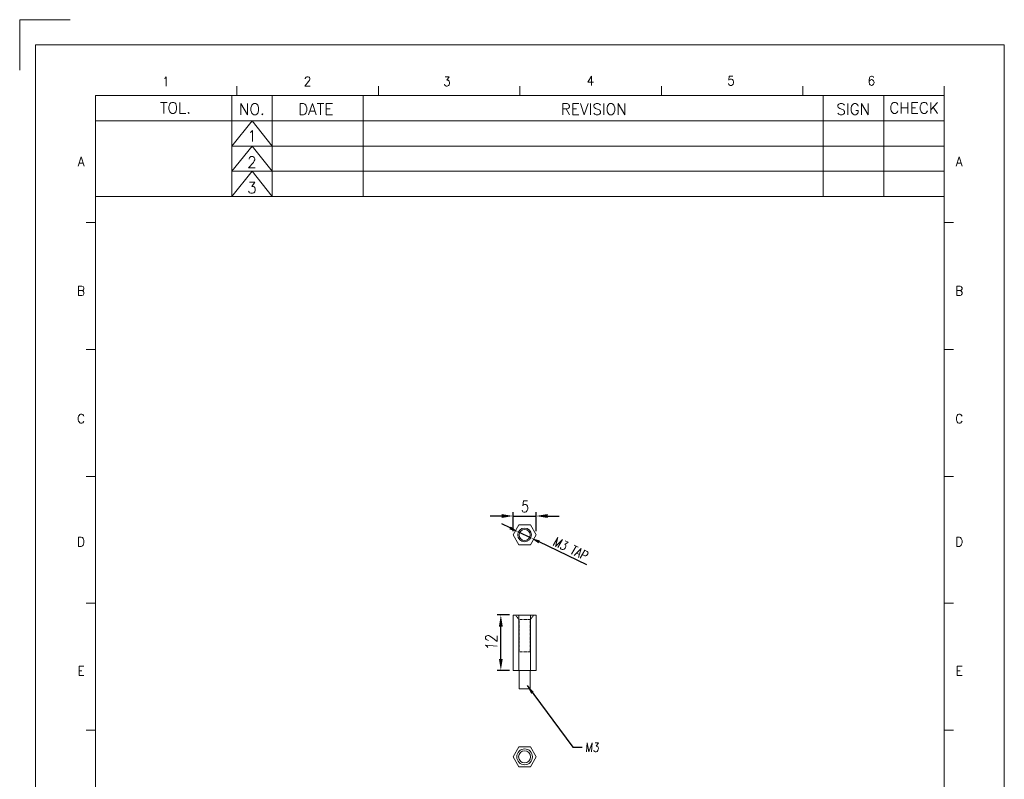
# Model space of a CAD drawing. Header units: millimetres. Extents: x 4497 to 11741, y 5958 to 12619.
# Tile 9 of 256: x 4516 to 4730, y 6101 to 6266. Entities that reach past the tile are written whole.
import ezdxf
from ezdxf.enums import TextEntityAlignment as Align

# ---------------------------------------------------------------- set-up
doc = ezdxf.new("R2010")
doc.units = ezdxf.units.MM
doc.header["$LTSCALE"] = 0.8
doc.header["$PDMODE"] = 3
doc.header["$PDSIZE"] = 0.3125
doc.linetypes.add('CENTER', pattern=[50.8, 31.75, -6.35, 6.35, -6.35])
doc.linetypes.add('HIDDEN', pattern=[9.525, 6.35, -3.175])
doc.layers.get('0').update_dxf_attribs({"linetype": 'CONTINUOUS', "lineweight": 0})
doc.layers.get('Defpoints').update_dxf_attribs({"linetype": 'CONTINUOUS', "lineweight": 0})
for name, color, linetype, lineweight in [('1', 2, 'CENTER', 0), ('2', 3, 'CONTINUOUS', 0), ('3', 5, 'HIDDEN', 0)]:
    doc.layers.add(name, color=color, linetype=linetype, lineweight=lineweight)
doc.styles.add('S', font='SIMPLEX')
doc.styles.get("Standard").update_dxf_attribs({"font": 'romans.shx', "width": 0.8, "oblique": 5, "bigfont": 'whgtxt.shx'})
doc.dimstyles.get("Standard").update_dxf_attribs({"dimtxt": 2.5, "dimasz": 2.5, "dimexe": 0.8, "dimexo": 0.8, "dimgap": 0.8, "dimtad": 1, "dimdsep": 46, "dimtxsty": 'Standard', "dimcen": 0, "dimclrd": 3, "dimclre": 3, "dimclrt": 3, "dimazin": 0, "dimtp": 0.001, "dimtm": 0.001, "dimtfac": 1, "dimtmove": 0, "dimatfit": 3, "dimfxl": 0, "dimtolj": 1, "dimarcsym": 0})

# ---------------------------------------------------------------- blocks, each defined once
blk = doc.blocks.new('*D108')
at = {"layer": '2', "color": 3, "lineweight": -2}
for p, q in [((4622.59, 6155.51), (4620.79, 6156.37)), ((4624.4, 6154.64), (4627.1, 6153.35)), ((4639.25, 6147.53), (4628.91, 6152.48))]:
    blk.add_line(p, q, dxfattribs=at)
at = {"layer": '2', "color": 3}
for points in [[(4622.74, 6155.81), (4622.45, 6155.2), (4624.4, 6154.64)], [(4629.05, 6152.78), (4628.76, 6152.18), (4627.1, 6153.35)]]:
    blk.add_solid(points, dxfattribs=at)
at = {"layer": 'Defpoints', "color": 0}
for p in [(4624.4, 6154.64), (4627.1, 6153.35)]:
    blk.add_point(p, dxfattribs=at)
at = {"layer": '2', "color": 3, "lineweight": 0, "insert": (4635.69, 6151.05), "char_height": 2, "attachment_point": 5, "rotation": 334.4155}
blk.add_mtext('\\A1;M3 TAP', dxfattribs=at)
blk = doc.blocks.new('*D109')
at = {"color": 3, "lineweight": -2}
for p, q in [((4622.45, 6136.65), (4619.79, 6136.65)), ((4620.59, 6127.15), (4620.59, 6134.15)), ((4622.45, 6124.65), (4619.79, 6124.65))]:
    blk.add_line(p, q, dxfattribs=at)
at = {"color": 3}
for points in [[(4620.18, 6134.15), (4621.01, 6134.15), (4620.59, 6136.65)], [(4620.18, 6127.15), (4621.01, 6127.15), (4620.59, 6124.65)]]:
    blk.add_solid(points, dxfattribs=at)
at = {"layer": 'Defpoints', "color": 0}
for p in [(4620.59, 6136.65), (4623.25, 6136.65), (4623.25, 6124.65)]:
    blk.add_point(p, dxfattribs=at)
at = {"color": 3, "insert": (4618.54, 6130.65), "char_height": 2.5, "attachment_point": 5, "rotation": 90}
blk.add_mtext('\\A1;12', dxfattribs=at)
blk = doc.blocks.new('*D110')
at = {"layer": '2', "color": 3, "lineweight": -2}
for p, q in [((4620.75, 6158.1), (4618.25, 6158.1)), ((4623.25, 6154.79), (4623.25, 6158.9)), ((4623.25, 6158.1), (4628.25, 6158.1)), ((4628.25, 6154.79), (4628.25, 6158.9)), ((4630.75, 6158.1), (4633.25, 6158.1))]:
    blk.add_line(p, q, dxfattribs=at)
at = {"layer": '2', "color": 3}
for points in [[(4620.75, 6158.52), (4620.75, 6157.68), (4623.25, 6158.1)], [(4630.75, 6158.52), (4630.75, 6157.68), (4628.25, 6158.1)]]:
    blk.add_solid(points, dxfattribs=at)
at = {"layer": 'Defpoints', "color": 0}
for p in [(4628.25, 6158.1), (4623.25, 6153.99), (4628.25, 6153.99)]:
    blk.add_point(p, dxfattribs=at)
at = {"layer": '2', "color": 3, "insert": (4625.75, 6160.15), "char_height": 2.5, "attachment_point": 5}
blk.add_mtext('\\A1;5', dxfattribs=at)

msp = doc.modelspace()

# ---------------------------------------------------------------- linework, layer by layer
at = {"color": 7, "linetype": 'Continuous'}
for p, q in [((4563.394, 6249.213), (4563.394, 6251.228)), ((4594.058, 6249.213), (4594.058, 6251.228)), ((4594.058, 6249.213), (4594.058, 6251.228)), ((4624.723, 6249.213), (4624.723, 6251.228)), ((4655.387, 6249.213), (4655.387, 6251.228)), ((4686.052, 6249.213), (4686.052, 6251.228)), ((4716.717, 6249.213), (4716.717, 6251.228)), ((4530.714, 6221.704), (4532.729, 6221.704)), ((4718.732, 6221.704), (4716.717, 6221.704)), ((4530.714, 6194.196), (4532.729, 6194.196)), ((4718.732, 6194.196), (4716.717, 6194.196)), ((4530.714, 6166.687), (4532.729, 6166.687)), ((4718.732, 6166.687), (4716.717, 6166.687)), ((4530.714, 6139.178), (4532.729, 6139.178)), ((4718.732, 6139.178), (4716.717, 6139.178)), ((4624.548, 6120.647), (4626.948, 6120.647)), ((4530.714, 6111.67), (4532.729, 6111.67)), ((4718.732, 6111.67), (4716.717, 6111.67))]:
    msp.add_line(p, q, dxfattribs=at)
at = {"lineweight": 0}
for p, q in [((4532.729, 5974.117), (4532.729, 6249.213)), ((4532.729, 6249.213), (4716.717, 6249.213)), ((4562.299, 6227.309), (4562.299, 6249.213)), ((4571.06, 6227.309), (4571.06, 6249.213)), ((4590.773, 6227.309), (4590.773, 6249.213)), ((4690.433, 6249.213), (4690.433, 6227.309)), ((4703.575, 6249.213), (4703.575, 6227.309)), ((4716.717, 6249.213), (4716.717, 5974.117)), ((4532.729, 6243.737), (4716.717, 6243.737)), ((4562.299, 6238.261), (4566.679, 6243.737)), ((4566.679, 6243.737), (4571.06, 6238.261)), ((4562.299, 6232.785), (4566.679, 6238.261)), ((4562.299, 6238.261), (4716.717, 6238.261)), ((4566.679, 6238.261), (4571.06, 6232.785)), ((4562.299, 6227.309), (4566.679, 6232.785)), ((4562.299, 6232.785), (4716.717, 6232.785)), ((4566.679, 6232.785), (4571.06, 6227.309)), ((4532.729, 6227.309), (4716.717, 6227.309)), ((4624.498, 6156.159), (4623.248, 6153.994)), ((4626.998, 6156.159), (4624.498, 6156.159)), ((4628.248, 6153.994), (4626.998, 6156.159)), ((4623.248, 6153.994), (4624.498, 6151.829)), ((4626.998, 6151.829), (4628.248, 6153.994)), ((4624.498, 6151.829), (4626.998, 6151.829)), ((4623.248, 6136.647), (4623.248, 6124.647)), ((4623.248, 6136.647), (4628.248, 6136.647)), ((4624.498, 6136.647), (4624.498, 6124.647)), ((4626.998, 6136.647), (4626.998, 6124.647)), ((4628.248, 6136.647), (4628.248, 6124.647)), ((4623.248, 6124.647), (4628.248, 6124.647)), ((4624.548, 6120.647), (4624.548, 6124.647)), ((4626.948, 6120.647), (4626.948, 6124.647)), ((4624.498, 6108.082), (4623.248, 6105.917)), ((4626.998, 6108.082), (4624.498, 6108.082)), ((4628.248, 6105.917), (4626.998, 6108.082)), ((4623.248, 6105.917), (4624.498, 6103.752)), ((4626.998, 6103.752), (4628.248, 6105.917)), ((4624.498, 6103.752), (4626.998, 6103.752))]:
    msp.add_line(p, q, dxfattribs=at)
for centre, radius in [((4625.748, 6153.994), 1.5), ((4625.748, 6153.994), 1.2), ((4625.748, 6105.917), 1.7), ((4625.748, 6105.917), 1.3)]:
    msp.add_circle(centre, radius, dxfattribs=at)
at = {"layer": '1'}
for q in [(4516.302, 6254.689), (4527.253, 6265.64)]:
    msp.add_line((4516.302, 6265.64), q, dxfattribs=at)
at = {"layer": '2', "color": 0, "flags": 128}
msp.add_lwpolyline([(4519.723, 6260.164), (4519.723, 5963.164), (4729.723, 5963.164), (4729.723, 6260.164)], close=True, dxfattribs=at)
at = {"layer": '3', "linetype": 'HIDDEN', "ltscale": 0.005}
for p, q in [((4624.548, 6135.647), (4623.748, 6136.647)), ((4626.948, 6135.647), (4627.748, 6136.647)), ((4624.548, 6128.647), (4624.548, 6135.647)), ((4624.548, 6135.647), (4626.948, 6135.647)), ((4626.948, 6128.647), (4626.948, 6135.647)), ((4624.548, 6128.647), (4626.948, 6128.647))]:
    msp.add_line(p, q, dxfattribs=at)

# ---------------------------------------------------------------- texts
at = {"color": 7, "linetype": 'Continuous', "width": 0.933333}
for s, p in [('1', (4547.999, 6252.275)), ('2', (4578.693, 6252.275)), ('3', (4608.91, 6252.275)), ('4', (4640.028, 6252.423)), ('5', (4670.475, 6252.423)), ('6', (4700.921, 6252.423)), ('A', (4529.603, 6234.884)), ('A', (4719.956, 6234.884)), ('B', (4529.603, 6206.89)), ('B', (4719.956, 6206.89)), ('C', (4529.603, 6179.19)), ('C', (4719.956, 6179.19)), ('D', (4529.603, 6152.521)), ('D', (4719.956, 6152.521)), ('E', (4529.603, 6124.526)), ('E', (4719.956, 6124.526))]:
    msp.add_text(s, height=2.015, dxfattribs=at).set_placement(p, align=Align.MIDDLE_CENTER)
at = {"lineweight": 0, "style": 'S'}
for s, height, p in [('TOL.', 2.4094, (4550.059, 6246.517)), ('NO.', 2.4094, (4566.645, 6246.248)), ('DATE', 2.4094, (4580.472, 6246.248)), ('REVISION', 2.4094, (4640.733, 6246.248)), ('SIGN', 2.4094, (4696.988, 6246.248)), ('CHECK', 2.4094, (4710.173, 6246.517)), ('1', 2.409, (4566.645, 6240.445)), ('2', 2.409, (4566.645, 6234.77)), ('3', 2.409, (4566.645, 6229.237))]:
    msp.add_text(s, height=height, dxfattribs=at).set_placement(p, align=Align.MIDDLE)
at = {"layer": '2', "color": 3, "lineweight": 0, "insert": (4638.852, 6107.983), "char_height": 2, "attachment_point": 4}
msp.add_mtext('M3', dxfattribs=at)

# ---------------------------------------------------------------- dimensions: what is measured, and where the dimension line sits
dim = msp.add_linear_dim(base=(4620.595, 6136.647), p1=(4623.248, 6124.647), p2=(4623.248, 6136.647), angle=90, dimstyle='Standard', override={"dimtad": 1, "dimazin": 2, "dimtofl": 1})
dim.commit()
dim.dimension.update_dxf_attribs({"geometry": '*D109', "text_midpoint": (4618.545, 6130.647)})
at = {"layer": '2'}
dim = msp.add_linear_dim(base=(4628.248, 6158.098), p1=(4623.248, 6153.994), p2=(4628.248, 6153.994), dimstyle='Standard', override={"dimtad": 1, "dimazin": 2, "dimtofl": 1}, dxfattribs=at)
dim.commit()
dim.dimension.update_dxf_attribs({"geometry": '*D110', "text_midpoint": (4625.748, 6160.148)})
at = {"layer": '2', "lineweight": 0}
dim = msp.add_diameter_dim_2p(p1=(4624.395, 6154.642), p2=(4627.101, 6153.346), text='M3 TAP', dimstyle='Standard', override={"dimscale": 0.8}, dxfattribs=at)
dim.commit()
dim.dimension.update_dxf_attribs({"geometry": '*D108', "text_midpoint": (4635.686, 6151.055)})

# ---------------------------------------------------------------- leaders
at = {"layer": '2', "lineweight": 0, "annotation_type": 0, "has_hookline": 1, "hookline_direction": 0, "text_width": 2.918}
msp.add_leader([(4626.265, 6121.39), (4636.212, 6107.983), (4638.212, 6107.983)], dimstyle='Standard', override={"dimscale": 0.8, "dimtad": 0}, dxfattribs=at)

doc.saveas('drawing.dxf')
